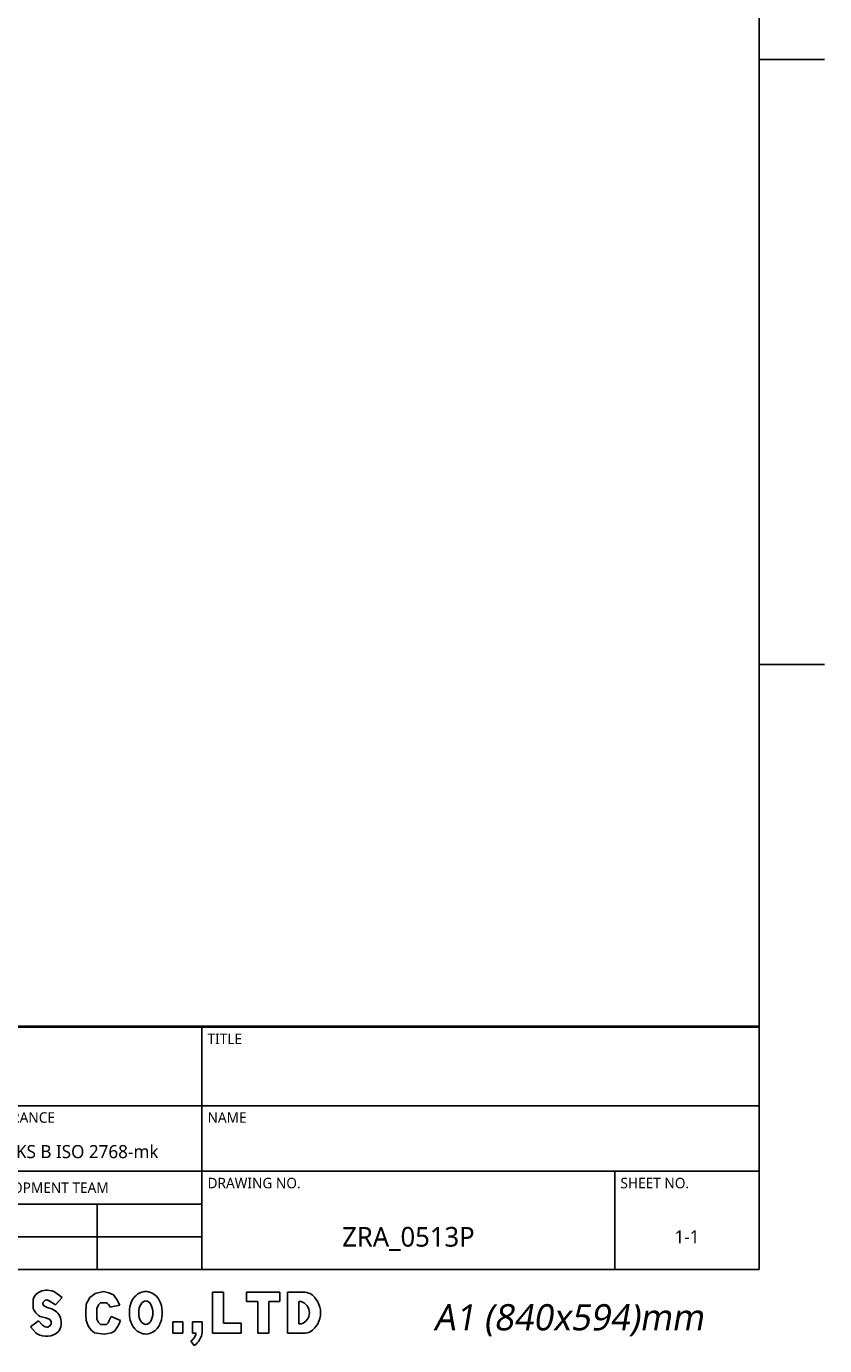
# Model space of a CAD drawing. Header units: millimetres. Extents: x 12 to 2508, y 25 to 1770.
# Tile 23 of 52: x 2125 to 2490, y 25 to 629. Entities that reach past the tile are written whole.
import ezdxf

# ---------------------------------------------------------------- set-up
doc = ezdxf.new("R2010")
doc.units = ezdxf.units.MM
doc.styles.add('TEXTSTYLE_2', font='malgun.ttf')
doc.styles.add('TEXTSTYLE_6', font='malgun.ttf')

# ---------------------------------------------------------------- blocks, each defined once
blk = doc.blocks.new('TABLE_BL0', base_point=(732.5, 38.56))
at = {"color": 134}
for p, q in [((820, 57.13), (645, 57.13)), ((645, 20), (645, 57.13)), ((820, 57), (645, 57)), ((690, 45), (690, 57)), ((735, 20), (735, 57)), ((820, 20), (820, 57.13)), ((820, 45), (645, 45)), ((663, 35), (663, 45)), ((678, 30), (678, 45)), ((700, 35), (700, 45)), ((820, 35), (645, 35)), ((798, 20), (798, 35)), ((735, 30), (645, 30)), ((660, 20), (660, 30)), ((674, 20), (674, 30)), ((690, 20), (690, 30)), ((705, 20), (705, 30)), ((719, 20), (719, 30)), ((735, 25), (645, 25)), ((820, 20), (645, 20))]:
    blk.add_line(p, q, dxfattribs=at)
at = {"color": 134, "line_spacing_factor": 0.9, "style": 'TEXTSTYLE_6'}
for s, insert, char_height, width, attachment_point in [('REF.DRAWING', (645.85, 56), 1.6, 14.4948, 1), ('PROJECT NO.', (690.85, 56), 1.6, 13.5763, 1), ('TITLE', (735.85, 56), 1.6, 5.1852, 1), ('PROJECTION', (654, 43.8), 1.6, 12.9067, 2), ('UNIT', (663.85, 44), 1.6, 5.043, 1), ('SCALE', (678.85, 44), 1.6, 6.2993, 1), ('TOLERANCE', (700.85, 44), 1.6, 12.2015, 1), ('NAME', (735.85, 44), 1.6, 6.3526, 1), ('mm', (670.5, 39), 2, 4.8889, 2), ('1/3', (689, 39), 2, 4.163, 2), ('KS B ISO 2768-mk ', (717.5, 39), 2, 24.2148, 2), ('SECTION', (661.5, 33.3), 1.6, 8.9719, 2), ('ROBOT DEVELOPMENT TEAM', (706.5, 33.3), 1.6, 30.1096, 2), ('DRAWING NO.', (735.85, 34), 1.6, 15.0815, 1), ('SHEET NO.', (798.85, 34), 1.6, 10.9926, 1), ('APPROVED', (645.85, 28.3), 1.6, 11.2296, 1), ('CADCHK', (690.85, 28.3), 1.6, 8.8, 1), ('ZRA_0513P', (766.5, 26.5), 3, 21.8778, 2), ('1-1', (809, 26), 2, 4.2074, 2), ('DESIGNED', (645.85, 23.3), 1.6, 10.5541, 1), ('CHECKED', (690.85, 23.3), 1.6, 9.6356, 1)]:
    blk.add_mtext(s, dxfattribs=dict(at, insert=insert, char_height=char_height, width=width, attachment_point=attachment_point))

msp = doc.modelspace()

# ---------------------------------------------------------------- linework, layer by layer
at = {"color": 7}
for p in [(2460, 1722), (30, 60)]:
    msp.add_line(p, (2460, 60), dxfattribs=at)
at = {"color": 134}
for p, q in [((2460, 614), (2490, 614)), ((2460, 337), (2490, 337)), ((2128.97, 48.52), (2128.09, 47.23)), ((2130.13, 49.46), (2128.97, 48.52)), ((2131.66, 50.24), (2130.13, 49.46)), ((2133.58, 50.58), (2131.66, 50.24)), ((2134.3, 50.58), (2133.58, 50.58)), ((2136.33, 50.33), (2134.3, 50.58)), ((2136.81, 50.18), (2136.33, 50.33)), ((2137.52, 49.8), (2136.81, 50.18)), ((2141.08, 47.29), (2137.52, 49.8)), ((2156.13, 49.02), (2153.7, 47.18)), ((2159.88, 50.01), (2156.13, 49.02)), ((2162.37, 49.35), (2159.88, 50.01)), ((2164.47, 48.43), (2162.37, 49.35)), ((2166.11, 46.26), (2164.47, 48.43)), ((2209.75, 49.67), (2214.88, 49.67)), ((2209.75, 30.82), (2209.75, 49.67)), ((2214.88, 49.67), (2214.88, 35.42)), ((2225.38, 49.67), (2240.68, 49.67)), ((2225.38, 45.33), (2225.38, 49.67)), ((2240.68, 49.67), (2240.68, 45.33)), ((2251.52, 49.67), (2244.23, 49.67)), ((2244.23, 49.67), (2244.23, 30.82)), ((2128.09, 47.23), (2127.81, 46.26)), ((2127.81, 46.26), (2127.81, 42.25)), ((2132.6, 45.43), (2132.89, 45.72)), ((2134.08, 42.63), (2132.94, 43.23)), ((2135.64, 42.2), (2134.08, 42.63)), ((2135.08, 45.7), (2138.04, 43.81)), ((2138.04, 43.81), (2141.08, 47.29)), ((2152.06, 44.1), (2151.8, 40.09)), ((2153.7, 47.18), (2152.06, 44.1)), ((2157.71, 43.83), (2156.92, 42.26)), ((2158.56, 44.75), (2157.71, 43.83)), ((2161.25, 44.75), (2158.56, 44.75)), ((2162.87, 42.84), (2167.43, 43.77)), ((2167.43, 43.77), (2166.11, 46.26)), ((2230.51, 45.33), (2225.38, 45.33)), ((2230.51, 30.82), (2230.51, 45.33)), ((2240.68, 45.33), (2235.56, 45.33)), ((2235.56, 45.33), (2235.56, 30.82)), ((2250.47, 45.33), (2249.35, 45.33)), ((2249.35, 45.33), (2249.35, 35.15)), ((2130.12, 36.6), (2126.46, 33.77)), ((2127.81, 42.25), (2128.15, 41.22)), ((2128.15, 41.22), (2128.94, 40.18)), ((2128.94, 40.18), (2130.22, 38.99)), ((2132.06, 34.52), (2130.12, 36.6)), ((2130.22, 38.99), (2130.88, 38.59)), ((2130.88, 38.59), (2132.13, 38.24)), ((2132.13, 38.24), (2133.61, 37.93)), ((2133.61, 37.93), (2135.35, 37.18)), ((2135.35, 37.18), (2135.61, 36.77)), ((2135.61, 36.77), (2135.76, 36.54)), ((2151.8, 40.09), (2152.06, 36.68)), ((2152.06, 36.68), (2152.91, 34.18)), ((2156.92, 37.33), (2156.92, 42.26)), ((2157.71, 35.76), (2156.92, 37.33)), ((2162.57, 36.68), (2162.04, 35.69)), ((2163.42, 38.51), (2162.57, 36.68)), ((2167.69, 36.68), (2163.42, 38.51)), ((2166.9, 34.84), (2167.69, 36.68)), ((2126.46, 33.77), (2128.95, 31.1)), ((2128.95, 31.1), (2129.52, 30.64)), ((2134.52, 33.64), (2133.94, 33.66)), ((2135.21, 34.11), (2134.52, 33.64)), ((2135.99, 34.98), (2135.21, 34.11)), ((2136.01, 35.73), (2135.99, 34.98)), ((2152.91, 34.18), (2154.23, 32.34)), ((2154.23, 32.34), (2155.87, 31.09)), ((2155.87, 31.09), (2160.2, 30.5)), ((2158.56, 34.84), (2157.71, 35.76)), ((2161.25, 34.84), (2158.56, 34.84)), ((2160.2, 30.5), (2163.62, 31.09)), ((2162.04, 35.69), (2161.25, 34.84)), ((2163.62, 31.09), (2165, 31.75)), ((2165, 31.75), (2166.11, 33.33)), ((2166.11, 33.33), (2166.9, 34.84)), ((2196.29, 36.07), (2191.69, 36.07)), ((2191.69, 36.07), (2191.69, 30.82)), ((2191.69, 30.82), (2196.29, 30.82)), ((2196.29, 30.82), (2196.29, 36.07)), ((2200.63, 36.07), (2205.16, 36.07)), ((2200.63, 36.07), (2200.63, 30.82)), ((2200.63, 30.82), (2202.42, 30.82)), ((2205.16, 36.07), (2205.16, 31.37)), ((2223.02, 30.82), (2209.75, 30.82)), ((2214.88, 35.42), (2223.02, 35.42)), ((2223.02, 35.42), (2223.02, 30.82)), ((2235.56, 30.82), (2230.51, 30.82)), ((2244.23, 30.82), (2251.52, 30.82)), ((2250.47, 35.15), (2249.35, 35.15)), ((2201.41, 25.2), (2199.91, 27.3))]:
    msp.add_line(p, q, dxfattribs=at)
for centre, radius, start, end in [((2250.99, 40.03), 9.65, 68.74298, 86.87929), ((2248.84, 40.24), 10.44, 302.773, 57.227), ((2133.55, 44.47), 1.35, 134.74062, 219.1909), ((2134.19, 45.08), 2.24, 220.88185, 236.01823), ((2133.85, 44.75), 1.36, 72.29606, 134.73032), ((2133.33, 42.79), 3.39, 56.06187, 76.24254), ((2159.66, 41.77), 3.39, 18.43988, 61.85517), ((2248.84, 40.24), 5.34, 287.75009, 72.24991), ((2133.8, 35.65), 6.8, 323.58635, 75.19713), ((2134.64, 35.76), 1.37, 358.24839, 34.75986), ((2133.74, 37.72), 8.24, 239.20005, 312.20086), ((2134.08, 36.45), 2.79, 222.20895, 267.14673), ((2196.37, 32.47), 6.27, 304.33206, 344.70985), ((2196.37, 32.47), 8.85, 304.70198, 352.8342), ((2250.99, 40.46), 9.65, 273.12071, 291.25702)]:
    msp.add_arc(centre, radius, start, end, dxfattribs=at)
msp.add_ellipse((2179.3, 40.24), major_axis=(0, 5.41), ratio=0.59491, dxfattribs=at)
msp.add_open_spline([(2179.3, 49.96), (2178.49, 49.96), (2177.68, 49.8), (2176.24, 49.22), (2175.6, 48.82), (2174.53, 47.91), (2174.08, 47.4), (2172.85, 45.66), (2172.33, 44.32), (2171.75, 41.56), (2171.69, 40.14), (2171.99, 37.47), (2172.32, 36.22), (2173.33, 34.06), (2173.96, 33.11), (2175.5, 31.7), (2176.31, 31.17), (2178.21, 30.52), (2179.29, 30.42), (2181.33, 30.76), (2182.26, 31.17), (2183.78, 32.24), (2184.38, 32.88), (2185.36, 34.24), (2185.73, 34.96), (2186.66, 37.36), (2186.91, 39.14), (2186.73, 42.66), (2186.32, 44.41), (2184.99, 46.83), (2184.39, 47.63), (2182.8, 49), (2181.78, 49.58), (2180.18, 49.92), (2179.74, 49.96), (2179.3, 49.96)], degree=3, knots=[0, 0, 0, 0, 0.233163, 0.233163, 0.466326, 0.466326, 0.699489, 0.699489, 1.229357, 1.229357, 1.759225, 1.759225, 2.239863, 2.239863, 2.642737, 2.642737, 2.94077, 2.94077, 3.238803, 3.238803, 3.536836, 3.536836, 3.834869, 3.834869, 4.132902, 4.132902, 4.795938, 4.795938, 5.458973, 5.458973, 5.808158, 5.808158, 6.157343, 6.157343, 6.283185, 6.283185, 6.283185, 6.283185], dxfattribs=at)

# ---------------------------------------------------------------- block references
at = {"xscale": 3, "yscale": 3, "zscale": 3}
msp.add_blockref('TABLE_BL0', (2197.5, 115.69), dxfattribs=at)

# ---------------------------------------------------------------- texts
at = {"color": 134, "insert": (2372.74, 44.17), "char_height": 12, "width": 192.6667, "attachment_point": 2, "line_spacing_factor": 0.9, "style": 'TEXTSTYLE_2'}
msp.add_mtext('\\Q10.0;A1 (840x594)mm', dxfattribs=at)

doc.saveas('drawing.dxf')
